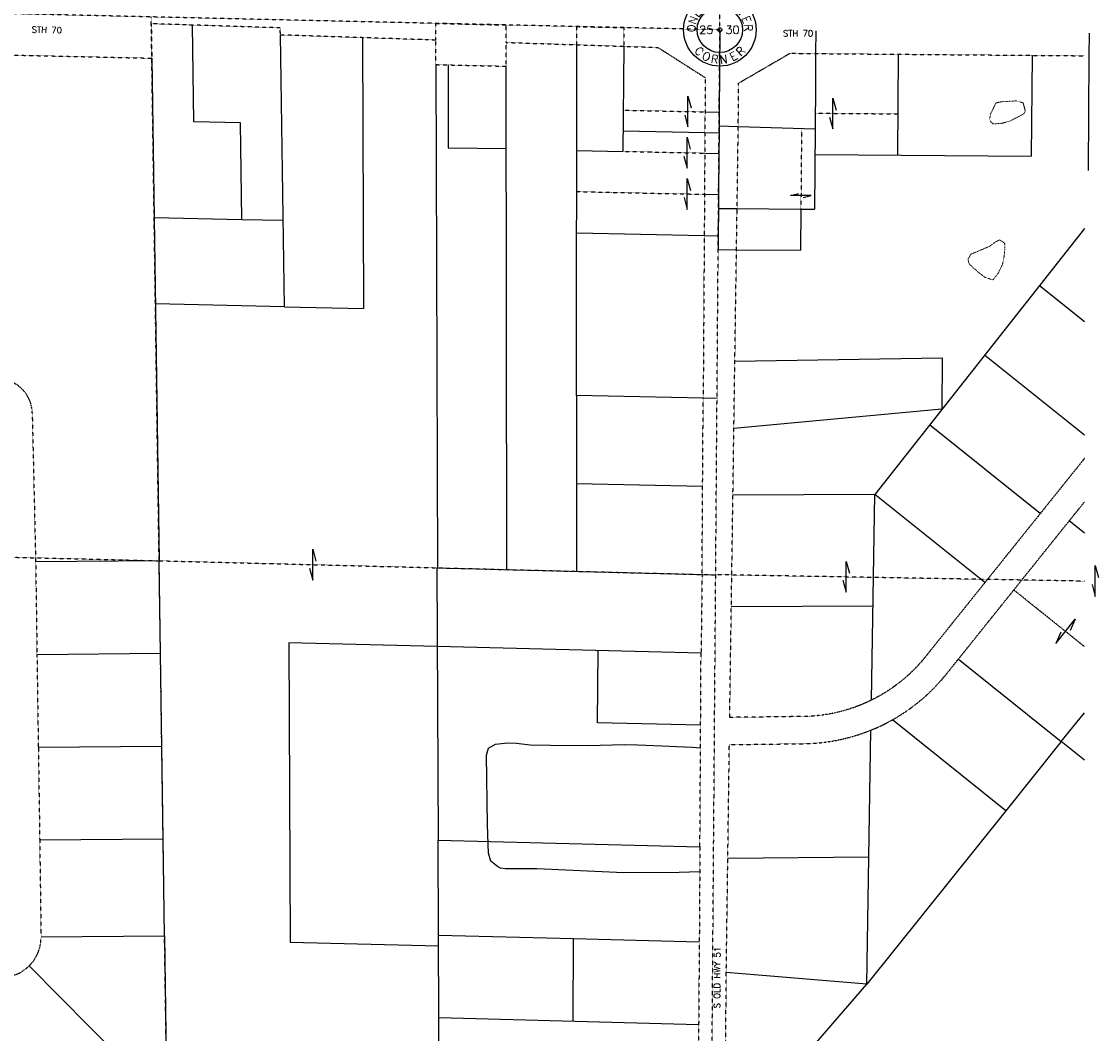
# Model space of a CAD drawing. Extents: x 382064 to 394843, y 99495 to 121971.
# Tile 21 of 36: x 392230 to 394843, y 105346 to 107802. Entities that reach past the tile are written whole.
import ezdxf
from ezdxf.enums import TextEntityAlignment as Align

# ---------------------------------------------------------------- set-up
doc = ezdxf.new("R2010")
doc.units = 0
doc.header["$LTSCALE"] = 0.005
doc.header["$MEASUREMENT"] = 0
for name, pattern in [('DGN Style 6', [74.75, 25, -12.5, 6.25, -12.5, 6, -12.5]), ('Erwl', [0.8, 0.175, -0.05, 0.35, -0.05, 0.175]), ('HIDDEN', [0.375, 0.25, -0.125]), ('HIDDEN2', [0.1875, 0.125, -0.0625]), ('PHANTOM', [2.5, 1.25, -0.25, 0.25, -0.25, 0.25, -0.25])]:
    doc.linetypes.add(name, pattern=pattern)
for name, color, linetype in [('17N', 7, 'Continuous'), ('20H', 2, 'Continuous'), ('30F', 1, 'PHANTOM'), ('30Q', 1, 'PHANTOM'), ('30S', 1, 'PHANTOM'), ('Y', 2, 'Continuous')]:
    doc.layers.add(name, color=color, linetype=linetype)
for name, color, linetype, lineweight in [('E_RW_Existing', 1, 'Erwl', 25), ('E_RW_Property', 1, 'Continuous', 25), ('E_WTR', 4, 'DGN Style 6', 15)]:
    doc.layers.add(name, color=color, linetype=linetype, lineweight=lineweight)
doc.styles.add('R', font='ROMANS.shx', dxfattribs={"height": 35})
doc.styles.add('T', font='TXT.shx', dxfattribs={"height": 20})

# ---------------------------------------------------------------- blocks, each defined once
blk = doc.blocks.new('H')
at = {"layer": '20H', "color": 2}
for p, q in [((0, 25), (5.2, 5.7)), ((0, -25), (0, 25)), ((-5.2, -5.7), (0, -25))]:
    blk.add_line(p, q, dxfattribs=at)
blk = doc.blocks.new('Q', base_point=(2908.2, 2882.1))
at = {"layer": 'Y'}
for radius in [88, 55, 5]:
    blk.add_circle((2908.2, 2882.1), radius, dxfattribs=at)
at = {"layer": 'Y', "style": 'T'}
for s, rotation, p in [('Q', 20, (2889, 2937.8)), ('A', 343, (2926.4, 2938.2)), ('E', 54, (2861.2, 2917.6)), ('R', 326, (2942, 2930.4)), ('T', 309, (2954.7, 2918.4)), ('N', 71, (2852.8, 2902.3)), ('E', 292, (2963.2, 2903.2)), ('O', 88, (2849.4, 2885.2)), ('R', 275, (2967, 2886.2)), ('C', 317.5308, (2851.5, 2822.7)), ('O', 334.5308, (2871.3, 2808.7)), ('E', 28.5308, (2945.9, 2809.1)), ('R', 45.5308, (2965.6, 2823.3)), ('R', 351.5308, (2894.4, 2801.1)), ('N', 8.5308, (2918.7, 2800.6))]:
    blk.add_text(s, height=20, rotation=rotation, dxfattribs=at).set_placement(p, align=Align.CENTER)
blk.add_text('U', height=20, dxfattribs=at).set_placement((2909.3, 2941), align=Align.CENTER)
for tag, p in [('N', (2908.2, 2912.9)), ('W', (2875.2, 2882.1)), ('E', (2939, 2882.1)), ('S', (2908.2, 2850.2))]:
    blk.add_attdef(tag, text='', height=20, dxfattribs=at).set_placement(p, align=Align.MIDDLE)

msp = doc.modelspace()

# ---------------------------------------------------------------- linework, layer by layer
at = {"layer": '30F'}
for p, q in [((392582.5, 105172.4), (392544.2, 107812.9)), ((391212.8, 106526), (392563.3, 106493.4)), ((392563.3, 106493.4), (393913.8, 106459.3)), ((394808.6, 106443.9), (393913.8, 106459.5))]:
    msp.add_line(p, q, dxfattribs=at)
at = {"layer": '30Q'}
msp.add_line((393923.9, 107781.6), (391164.5, 107844.3), dxfattribs=at)
at = {"layer": '30S'}
msp.add_lwpolyline([(393903.8, 105137), (393923.9, 107781.9), (393940.8, 110426.2)], dxfattribs=at)
at = {"layer": 'E_RW_Existing'}
for p, q in [((392644.4, 107793.1), (392544.4, 107796.4)), ((392544.4, 107796.4), (392545.6, 107712.8)), ((392857.3, 107786.3), (392644.4, 107793.1)), ((392857.6, 107769.1), (392857.3, 107786.3)), ((393234.2, 107756.7), (392857.6, 107769.1)), ((393234.2, 107756.7), (393234.4, 107697.2)), ((392146.7, 107721.7), (392545.6, 107712.8)), ((393880.8, 106460.1), (393883.5, 106888)), ((392255.4, 106852.6), (392263.8, 106490.7)), ((392263.8, 106490.7), (392267, 106265.4)), ((393880.8, 106460.1), (393878.3, 106269.3)), ((392267, 106265.4), (392270.3, 106040.5)), ((393875.6, 105799.1), (393878.3, 106269.3)), ((392270.3, 106040.5), (392273.6, 105815.5)), ((393939.5, 105494.3), (393947, 106047.3)), ((392273.6, 105815.5), (392276.9, 105580.6)), ((393875.6, 105799.1), (393874, 105568.5)), ((393874, 105568.5), (393872.5, 105368.5)), ((393936.8, 105136.1), (393939.5, 105494.3)), ((393872.5, 105368.5), (393870.8, 105137.9))]:
    msp.add_line(p, q, dxfattribs=at)
msp.add_lwpolyline([(393234.4, 107697.2), (393405.7, 107693.3), (393405.6, 107751), (393773.6, 107738.9), (393888.5, 107665.7), (393883.5, 106888)], dxfattribs=at)
at = {"layer": 'E_RW_Existing', "flags": 128}
msp.add_lwpolyline([(393947.9, 106113.3), (393968.6, 107547.1), (393969.5, 107652.3), (394094.1, 107724.8), (394106.4, 107724.7), (394156.4, 107724), (394808.6, 107718.7)], dxfattribs=at)
for points in [[(394808.6, 106741.6), (394701.4, 106608), (394585.7, 106463.7), (394566.9, 106440.3), (394451.2, 106296), (394426.6, 106265.3, -0.113859), (394291.8, 106155.2, -0.11595), (394119.2, 106115.4), (393947.9, 106113.3)], [(393947, 106047.3), (394126.1, 106049.5, 0.224402), (394474.1, 106219), (394502.7, 106254.7), (394637.2, 106422.5), (394771.7, 106590.2), (394808.6, 106636.1)]]:
    msp.add_lwpolyline(points, format="xyb", dxfattribs=at)
at = {"layer": 'E_RW_Existing'}
for centre, radius, start, end in [((392172.4, 106851), 83, 1.1521, 90.1802), ((392180.7, 105579.2), 96.1, 314.6497, 0.8326), ((392180.7, 105579.2), 96.2, 268.4655, 314.6484)]:
    msp.add_arc(centre, radius, start, end, dxfattribs=at)
at = {"layer": 'E_RW_Property'}
for p, q in [((392647.6, 107558.2), (392644.4, 107793.1)), ((392867.8, 107109.4), (392857.6, 107769.1)), ((393056.6, 107762.5), (393059.2, 107105.7)), ((394156.9, 107779.5), (394156.4, 107724)), ((394820.3, 107718.6), (394820.5, 107773.7)), ((393576.4, 106894.5), (393577, 107745.3)), ((393690.6, 107741.6), (393688.6, 107486.7)), ((392545.5, 107712.8), (392563.3, 106493.4)), ((394156.4, 107724), (394155.8, 107649)), ((394356.5, 107722.4), (394354.6, 107477.7)), ((394681.4, 107719.7), (394679.5, 107474.8)), ((394818.8, 107440.7), (394820.3, 107718.6)), ((393234.4, 107697.2), (393238.5, 106476.3)), ((393264.4, 107696.6), (393265, 107495.5)), ((393407.3, 106472.1), (393405.7, 107693.3)), ((394155.8, 107649), (394155, 107541.5)), ((393888, 107582.5), (393922.3, 107581.8)), ((392761, 107555.6), (392647.6, 107558.2)), ((392764.3, 107321.6), (392761, 107555.6)), ((393689, 107536.7), (393887.7, 107532.5)), ((393887.7, 107532.5), (393922, 107531.8)), ((393922.1, 107548.5), (393968.6, 107547.1)), ((393968.6, 107547.1), (394155, 107541.5)), ((394155, 107541.5), (394153.6, 107346.4)), ((393265, 107495.5), (393405.9, 107493.3)), ((393576.8, 107489.1), (393688.6, 107486.7)), ((393887.3, 107482.5), (393921.6, 107481.8)), ((394154.6, 107479.4), (394679.5, 107474.8)), ((393886.7, 107382.5), (393920.8, 107381.8)), ((393920.6, 107348.4), (393965.8, 107348)), ((393965.8, 107348), (394120.6, 107346.7)), ((394120.6, 107346.7), (394119.8, 107246.7)), ((394120.6, 107346.7), (394153.6, 107346.4)), ((392551.1, 107326.5), (392764.3, 107321.6)), ((392764.3, 107321.6), (392864.5, 107319.4)), ((394808.6, 107299.9), (394299.8, 106654.5)), ((393576.7, 107289.1), (393886.1, 107282.5)), ((393886.1, 107282.5), (393920.1, 107281.8)), ((393919.8, 107248.4), (393964.3, 107248)), ((393964.3, 107248), (394119.8, 107246.7)), ((394808.6, 107073.3), (394699.1, 107161.1)), ((392867.8, 107109.4), (392554.2, 107116.5)), ((392867.8, 107109.4), (393059.2, 107105.7)), ((393960.4, 106977.6), (394463.6, 106986.1)), ((394463.6, 106986.1), (394462.6, 106861.1)), ((394808.6, 106797.8), (394566.1, 106992.3)), ((393576.4, 106894.5), (393576, 106467.8)), ((393883.5, 106888), (393576.4, 106894.5)), ((393917.1, 106887.3), (393883.5, 106888)), ((394462.6, 106861.1), (393958.1, 106814.7)), ((394701.4, 106608), (394432.9, 106823.4)), ((393576.2, 106681.2), (393882.2, 106674)), ((394299.8, 106654.5), (393955.7, 106652.5)), ((394291.8, 106155.2), (394299.8, 106654.5)), ((394566.9, 106440.3), (394299.8, 106654.5)), ((394808.6, 106560.7), (394771.7, 106590.2)), ((392563.3, 106493.4), (392263.8, 106490.7)), ((392566.5, 106268.1), (392563.3, 106493.4)), ((393236.9, 106476.4), (393880.8, 106460.1)), ((393236.9, 106476.4), (393240.3, 105815.4)), ((393880.8, 106460.1), (393913.8, 106459.3)), ((393951.8, 106382.6), (394295.5, 106384.3)), ((393237.9, 106285), (392878.1, 106294.2)), ((392878.1, 106294.2), (392881.3, 105568.2)), ((393878.3, 106269.3), (393237.9, 106285)), ((393627.4, 106100.3), (393628.4, 106275.4)), ((392566.5, 106268.1), (392267, 106265.4)), ((392569.8, 106043.1), (392566.5, 106268.1)), ((394502.7, 106254.7), (394752.4, 106054.5)), ((394752.4, 106054.5), (394808.6, 106124.6)), ((393877.3, 106094.3), (393627.4, 106100.3)), ((394617.9, 105886.8), (394342.6, 106107.5)), ((394280.8, 105466.4), (394290.6, 106082.5)), ((392569.8, 106043.1), (392270.3, 106040.5)), ((392573.1, 105818.1), (392569.8, 106043.1)), ((394808.6, 106009.9), (394752.4, 106054.5)), ((392573.1, 105818.1), (392273.6, 105815.5)), ((392576.5, 105583.2), (392573.1, 105818.1)), ((393241.3, 105585.1), (393240.3, 105815.4)), ((393240.3, 105815.4), (393875.6, 105799.1)), ((394285.7, 105774.5), (393943.3, 105770.6)), ((392276.9, 105580.6), (392576.5, 105583.2)), ((392576.5, 105583.2), (392582.5, 105172.4)), ((392881.3, 105568.2), (393241.4, 105559)), ((393242.1, 105385.1), (393241.3, 105585.1)), ((393241.3, 105585.1), (393568.6, 105576.5)), ((393568.3, 105376.5), (393568.6, 105576.5)), ((393568.6, 105576.5), (393874, 105568.5)), ((392582.5, 105172.4), (392248.3, 105510.8)), ((394280.8, 105466.4), (393939.5, 105494.3)), ((393992.8, 105134.6), (394280.8, 105466.4)), ((393243, 105154.7), (393242.1, 105385.1)), ((393242.1, 105385.1), (393872.5, 105368.5))]:
    msp.add_line(p, q, dxfattribs=at)
at = {"layer": 'E_RW_Property', "linetype": 'HIDDEN2'}
for p, q in [((393234, 107797.2), (393234.2, 107756.7)), ((393405.6, 107751), (393405.5, 107793.3)), ((393577, 107745.4), (393577.1, 107789.4)), ((393690.9, 107786.9), (393690.6, 107741.7)), ((393689.4, 107586.7), (393888, 107582.5)), ((394155.3, 107579.4), (394355.4, 107577.7)), ((393688.6, 107486.7), (393887.3, 107482.5)), ((393576.7, 107389.1), (393886.7, 107382.5)), ((394808.6, 106285.1), (394637.2, 106422.5))]:
    msp.add_line(p, q, dxfattribs=at)
at = {"layer": 'E_RW_Property', "linetype": 'HIDDEN'}
msp.add_line((394122.1, 107542.5), (394120.6, 107346.7), dxfattribs=at)
at = {"layer": 'E_RW_Property', "linetype": 'HIDDEN2', "flags": 128}
for points in [[(393234, 107797.2), (393405.5, 107793.3)], [(393577.1, 107789.4), (393690.9, 107786.9)]]:
    msp.add_lwpolyline(points, dxfattribs=at)
at = {"layer": 'E_RW_Property', "flags": 128}
for points in [[(393923.9, 107781.6), (393922.3, 107581.8), (393922.1, 107548.5), (393922, 107531.8), (393921.6, 107481.8), (393920.8, 107381.8), (393920.6, 107348.4), (393920.1, 107281.8), (393919.8, 107248.4)], [(393875.2, 105738.5), (393825, 105736.8), (393691.3, 105736.4), (393480.1, 105745.7), (393403.7, 105746.1), (393391.8, 105747.9), (393384.8, 105751.6), (393368.1, 105764.4), (393362.4, 105784.2), (393361.8, 105805.5), (393360.4, 105853.2), (393357.8, 106021.5), (393362.9, 106038.3), (393379.9, 106048.7), (393408.4, 106051.9), (393430.6, 106051.2), (393463.3, 106046.8), (393512.7, 106045.6), (393604.8, 106045.3), (393692.3, 106047.9), (393724, 106046.8), (393783.8, 106044.3), (393818.9, 106042.6), (393857.4, 106041), (393877, 106039.5)], [(394752.4, 106054.5), (394617.9, 105886.8), (394280.8, 105466.4)]]:
    msp.add_lwpolyline(points, dxfattribs=at)
at = {"layer": 'E_WTR'}
for points in [[(394580, 107575.7), (394593.9, 107604.2), (394601.7, 107606.2), (394612.1, 107607.6), (394622.3, 107607.9), (394643.6, 107609.2), (394659.9, 107604.5), (394665, 107584.8), (394662.2, 107578.5), (394650.9, 107572.2), (394627.7, 107560.2), (394604.9, 107554.1), (394590.9, 107553.8), (394586.7, 107553.7), (394579.8, 107559.8), (394578.9, 107565.5), (394580, 107575.7)], [(394579.7, 107257), (394590.8, 107265.7), (394602.3, 107272), (394614.4, 107264.8), (394615.7, 107260.4), (394615.2, 107249.7), (394613.7, 107232.5), (394609.7, 107212.5), (394599.9, 107192), (394586.8, 107174.9), (394567.2, 107181.1), (394550.6, 107193.7), (394529.9, 107212.7), (394527.1, 107218.4), (394526.6, 107223.2), (394526.8, 107226.7), (394530.8, 107233.3), (394532.4, 107236.4), (394533.7, 107237.3), (394579.7, 107257)]]:
    msp.add_lwpolyline(points, dxfattribs=at)

# ---------------------------------------------------------------- block references
at = {"layer": '20H', "xscale": 1.5, "yscale": 1.5, "zscale": 1.5}
for p in [(393846.4, 107583.4), (393844.3, 107483.4), (393845, 107383.4), (392936.1, 106484.2), (394230.5, 106454.5), (394834.8, 106444)]:
    msp.add_blockref('H', p, dxfattribs=at)
for p, rotation in [((394198, 107578.5), 359.8775199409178), ((394762.5, 106322.3), 321.5059606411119)]:
    msp.add_blockref('H', p, dxfattribs=dict(at, rotation=rotation))
at = {"layer": '20H', "rotation": 90}
msp.add_blockref('H', (394120.2, 107379.6), dxfattribs=at)
at = {"layer": 'Y'}
ref = msp.add_blockref('Q', (393923.9, 107781.6), dxfattribs=at)
ref.add_attrib('E', '30', dxfattribs={"color": 2, "height": 20, "style": 'T'}).set_placement((393954.7, 107781.6), align=Align.MIDDLE)
ref.add_attrib('W', '25', dxfattribs={"color": 2, "height": 20, "style": 'T'}).set_placement((393890.9, 107781.6), align=Align.MIDDLE)

# ---------------------------------------------------------------- texts
at = {"layer": '17N', "style": 'R'}
for s, rotation, p in [('STH 70', 358.701, (392254.2, 107774.8)), ('STH 70', 359.8816, (394077.1, 107765.6)), ('S OLD HWY 51', 89.592, (393924.3, 105407.4))]:
    msp.add_text(s, height=15, rotation=rotation, dxfattribs=at).set_placement(p)

doc.saveas('drawing.dxf')
